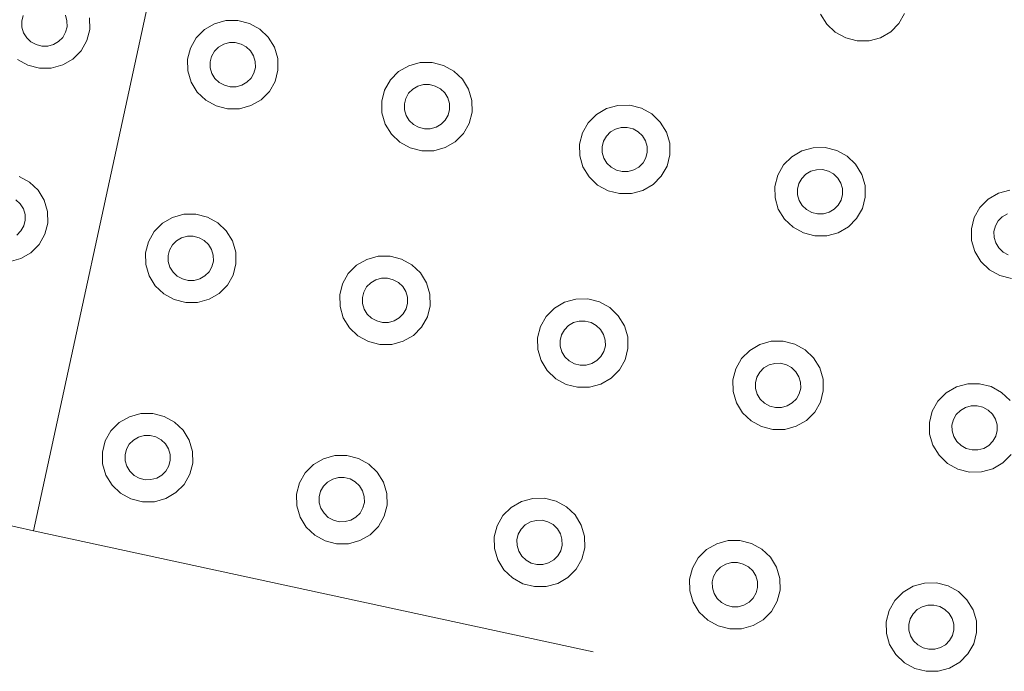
# Model space of a CAD drawing. Extents: x 5066 to 9756, y -2696 to -1109.
# Tile 149 of 248: x 9404.056 to 9404.551, y -2587.745 to -2587.417. Entities that reach past the tile are written whole.
import ezdxf

# ---------------------------------------------------------------- set-up
doc = ezdxf.new("R2010")
doc.units = 0
doc.header["$MEASUREMENT"] = 0
doc.layers.add('IFC-Elemento construtivo genérico-Contorno', color=253, linetype='CONTINUOUS', lineweight=5)

msp = doc.modelspace()

# ---------------------------------------------------------------- linework, layer by layer
at = {"layer": 'IFC-Elemento construtivo genérico-Contorno', "color": 8, "lineweight": 5}
for p, q in [((9404.06343, -2587.67392), (9404.16925, -2587.18525)), ((9404.45909, -2587.41399), (9404.46218, -2587.41902)), ((9404.49847, -2587.4187), (9404.50136, -2587.41361)), ((9404.05757, -2587.41757), (9404.05827, -2587.41474)), ((9404.05757, -2587.41757), (9404.05761, -2587.4205)), ((9404.07941, -2587.41455), (9404.08023, -2587.41737)), ((9404.08023, -2587.41737), (9404.0803, -2587.42029)), ((9404.09155, -2587.41581), (9404.09167, -2587.42165)), ((9404.14933, -2587.42179), (9404.15441, -2587.41882)), ((9404.15441, -2587.41882), (9404.16015, -2587.41725)), ((9404.16015, -2587.41725), (9404.16613, -2587.4172)), ((9404.16613, -2587.4172), (9404.17191, -2587.41866)), ((9404.17191, -2587.41866), (9404.17714, -2587.42154)), ((9404.46218, -2587.41902), (9404.46648, -2587.42312)), ((9404.49433, -2587.42287), (9404.49847, -2587.4187)), ((9404.05761, -2587.4205), (9404.05843, -2587.42331)), ((9404.05843, -2587.42331), (9404.05999, -2587.42583)), ((9404.07812, -2587.42567), (9404.07956, -2587.42312)), ((9404.07956, -2587.42312), (9404.0803, -2587.42029)), ((9404.09023, -2587.42731), (9404.09167, -2587.42165)), ((9404.14515, -2587.42596), (9404.14933, -2587.42179)), ((9404.17714, -2587.42154), (9404.18144, -2587.42563)), ((9404.46648, -2587.42312), (9404.47171, -2587.42599)), ((9404.48921, -2587.42584), (9404.49433, -2587.42287)), ((9404.05999, -2587.42583), (9404.06214, -2587.42788)), ((9404.06214, -2587.42788), (9404.06476, -2587.42931)), ((9404.06476, -2587.42931), (9404.06765, -2587.43005)), ((9404.07062, -2587.43002), (9404.07351, -2587.42924)), ((9404.07351, -2587.42924), (9404.07605, -2587.42775)), ((9404.07605, -2587.42775), (9404.07812, -2587.42567)), ((9404.08734, -2587.4324), (9404.09023, -2587.42731)), ((9404.1423, -2587.43105), (9404.14515, -2587.42596)), ((9404.15644, -2587.43061), (9404.15902, -2587.42912)), ((9404.15902, -2587.42912), (9404.16187, -2587.42834)), ((9404.16187, -2587.42834), (9404.16484, -2587.42831)), ((9404.16484, -2587.42831), (9404.16777, -2587.42904)), ((9404.16777, -2587.42904), (9404.17034, -2587.43048)), ((9404.18144, -2587.42563), (9404.18452, -2587.43067)), ((9404.47171, -2587.42599), (9404.47749, -2587.42745)), ((9404.47749, -2587.42745), (9404.48347, -2587.4274)), ((9404.48347, -2587.4274), (9404.48921, -2587.42584)), ((9404.06765, -2587.43005), (9404.07062, -2587.43002)), ((9404.0832, -2587.43657), (9404.08734, -2587.4324)), ((9404.14085, -2587.43671), (9404.1423, -2587.43105)), ((9404.15292, -2587.43524), (9404.15437, -2587.43269)), ((9404.15437, -2587.43269), (9404.15644, -2587.43061)), ((9404.17034, -2587.43048), (9404.17249, -2587.43253)), ((9404.17249, -2587.43253), (9404.17405, -2587.43505)), ((9404.18452, -2587.43067), (9404.1862, -2587.4363)), ((9404.05534, -2587.43682), (9404.06058, -2587.43969)), ((9404.07808, -2587.43954), (9404.0832, -2587.43657)), ((9404.14085, -2587.43671), (9404.14097, -2587.44255)), ((9404.15222, -2587.43806), (9404.15292, -2587.43524)), ((9404.15222, -2587.43806), (9404.15226, -2587.44099)), ((9404.17405, -2587.43505), (9404.17488, -2587.43786)), ((9404.17488, -2587.43786), (9404.17495, -2587.44078)), ((9404.1862, -2587.4363), (9404.18628, -2587.44215)), ((9404.25206, -2587.43996), (9404.25777, -2587.43839)), ((9404.25777, -2587.43839), (9404.26374, -2587.43834)), ((9404.26374, -2587.43834), (9404.26956, -2587.4398)), ((9404.06058, -2587.43969), (9404.06636, -2587.44115)), ((9404.06636, -2587.44115), (9404.07234, -2587.4411)), ((9404.07234, -2587.4411), (9404.07808, -2587.43954)), ((9404.14097, -2587.44255), (9404.14261, -2587.44818)), ((9404.15226, -2587.44099), (9404.15308, -2587.44381)), ((9404.15308, -2587.44381), (9404.15464, -2587.44632)), ((9404.17277, -2587.44616), (9404.17421, -2587.44362)), ((9404.17421, -2587.44362), (9404.17495, -2587.44078)), ((9404.18488, -2587.4478), (9404.18628, -2587.44215)), ((9404.2428, -2587.4471), (9404.24695, -2587.44293)), ((9404.24695, -2587.44293), (9404.25206, -2587.43996)), ((9404.26956, -2587.4398), (9404.27476, -2587.44267)), ((9404.27476, -2587.44267), (9404.27905, -2587.44677)), ((9404.14261, -2587.44818), (9404.1457, -2587.45322)), ((9404.15464, -2587.44632), (9404.15679, -2587.44837)), ((9404.15679, -2587.44837), (9404.15941, -2587.44981)), ((9404.16816, -2587.44973), (9404.1707, -2587.44824)), ((9404.1707, -2587.44824), (9404.17277, -2587.44616)), ((9404.18198, -2587.45289), (9404.18488, -2587.4478)), ((9404.23991, -2587.45218), (9404.2428, -2587.4471)), ((9404.27905, -2587.44677), (9404.28214, -2587.4518)), ((9404.1457, -2587.45322), (9404.14999, -2587.45731)), ((9404.15941, -2587.44981), (9404.1623, -2587.45054)), ((9404.1623, -2587.45054), (9404.16527, -2587.45051)), ((9404.16527, -2587.45051), (9404.16816, -2587.44973)), ((9404.17784, -2587.45706), (9404.18198, -2587.45289)), ((9404.23847, -2587.45784), (9404.23991, -2587.45218)), ((9404.25054, -2587.45637), (9404.25198, -2587.45383)), ((9404.25198, -2587.45383), (9404.25405, -2587.45175)), ((9404.25405, -2587.45175), (9404.25663, -2587.45026)), ((9404.25663, -2587.45026), (9404.25948, -2587.44947)), ((9404.25948, -2587.44947), (9404.26249, -2587.44945)), ((9404.26249, -2587.44945), (9404.26538, -2587.45018)), ((9404.26538, -2587.45018), (9404.268, -2587.45162)), ((9404.268, -2587.45162), (9404.27015, -2587.45366)), ((9404.27015, -2587.45366), (9404.27167, -2587.45618)), ((9404.28214, -2587.4518), (9404.28382, -2587.45744)), ((9404.14999, -2587.45731), (9404.15523, -2587.46019)), ((9404.17273, -2587.46003), (9404.17784, -2587.45706)), ((9404.23847, -2587.45784), (9404.23859, -2587.46369)), ((9404.24984, -2587.4592), (9404.25054, -2587.45637)), ((9404.27167, -2587.45618), (9404.27249, -2587.459)), ((9404.27249, -2587.459), (9404.27257, -2587.46192)), ((9404.28382, -2587.45744), (9404.28394, -2587.46328)), ((9404.15523, -2587.46019), (9404.16101, -2587.46165)), ((9404.16101, -2587.46165), (9404.16698, -2587.46159)), ((9404.16698, -2587.46159), (9404.17273, -2587.46003)), ((9404.23859, -2587.46369), (9404.24023, -2587.46932)), ((9404.24984, -2587.4592), (9404.24988, -2587.46213)), ((9404.24988, -2587.46213), (9404.2507, -2587.46494)), ((9404.27183, -2587.46475), (9404.27257, -2587.46192)), ((9404.28249, -2587.46894), (9404.28394, -2587.46328)), ((9404.34636, -2587.46446), (9404.35148, -2587.46149)), ((9404.35148, -2587.46149), (9404.35722, -2587.45992)), ((9404.35722, -2587.45992), (9404.36316, -2587.45987)), ((9404.36316, -2587.45987), (9404.36898, -2587.46133)), ((9404.36898, -2587.46133), (9404.37421, -2587.4642)), ((9404.2507, -2587.46494), (9404.25226, -2587.46746)), ((9404.25226, -2587.46746), (9404.25441, -2587.46951)), ((9404.26831, -2587.46938), (9404.27038, -2587.4673)), ((9404.27038, -2587.4673), (9404.27183, -2587.46475)), ((9404.2796, -2587.47403), (9404.28249, -2587.46894)), ((9404.33933, -2587.47371), (9404.34222, -2587.46862)), ((9404.34222, -2587.46862), (9404.34636, -2587.46446)), ((9404.37421, -2587.4642), (9404.37851, -2587.4683)), ((9404.37851, -2587.4683), (9404.38159, -2587.47333)), ((9404.24023, -2587.46932), (9404.24331, -2587.47436)), ((9404.25441, -2587.46951), (9404.25702, -2587.47094)), ((9404.25702, -2587.47094), (9404.25991, -2587.47168)), ((9404.25991, -2587.47168), (9404.26288, -2587.47165)), ((9404.26288, -2587.47165), (9404.26577, -2587.47087)), ((9404.26577, -2587.47087), (9404.26831, -2587.46938)), ((9404.33788, -2587.47937), (9404.33933, -2587.47371)), ((9404.3514, -2587.47536), (9404.35347, -2587.47327)), ((9404.35347, -2587.47327), (9404.35605, -2587.47179)), ((9404.35605, -2587.47179), (9404.3589, -2587.471)), ((9404.3589, -2587.471), (9404.36191, -2587.47098)), ((9404.36191, -2587.47098), (9404.3648, -2587.47171)), ((9404.3648, -2587.47171), (9404.36741, -2587.47315)), ((9404.36741, -2587.47315), (9404.36956, -2587.47519)), ((9404.38159, -2587.47333), (9404.38323, -2587.47897)), ((9404.24331, -2587.47436), (9404.24761, -2587.47845)), ((9404.24761, -2587.47845), (9404.25284, -2587.48133)), ((9404.27034, -2587.48117), (9404.27546, -2587.4782)), ((9404.27546, -2587.4782), (9404.2796, -2587.47403)), ((9404.34925, -2587.48073), (9404.34995, -2587.4779)), ((9404.34995, -2587.4779), (9404.3514, -2587.47536)), ((9404.36956, -2587.47519), (9404.37109, -2587.47771)), ((9404.37109, -2587.47771), (9404.37191, -2587.48053)), ((9404.25284, -2587.48133), (9404.25863, -2587.48279)), ((9404.25863, -2587.48279), (9404.2646, -2587.48273)), ((9404.2646, -2587.48273), (9404.27034, -2587.48117)), ((9404.33788, -2587.47937), (9404.338, -2587.48522)), ((9404.34925, -2587.48073), (9404.34929, -2587.48365)), ((9404.34929, -2587.48365), (9404.35015, -2587.48647)), ((9404.37128, -2587.48628), (9404.37198, -2587.48345)), ((9404.37191, -2587.48053), (9404.37198, -2587.48345)), ((9404.38323, -2587.47897), (9404.38335, -2587.48481)), ((9404.44456, -2587.48571), (9404.44968, -2587.48275)), ((9404.44968, -2587.48275), (9404.45542, -2587.48118)), ((9404.45542, -2587.48118), (9404.46136, -2587.48113)), ((9404.46136, -2587.48113), (9404.46718, -2587.48259)), ((9404.46718, -2587.48259), (9404.47241, -2587.48547)), ((9404.338, -2587.48522), (9404.33964, -2587.49085)), ((9404.35015, -2587.48647), (9404.35167, -2587.48899)), ((9404.36984, -2587.48883), (9404.37128, -2587.48628)), ((9404.38191, -2587.49047), (9404.38335, -2587.48481)), ((9404.44042, -2587.48989), (9404.44456, -2587.48571)), ((9404.47241, -2587.48547), (9404.47671, -2587.48956)), ((9404.33964, -2587.49085), (9404.34273, -2587.49589)), ((9404.35167, -2587.48899), (9404.35382, -2587.49104)), ((9404.35382, -2587.49104), (9404.35644, -2587.49247)), ((9404.35644, -2587.49247), (9404.35933, -2587.49321)), ((9404.35933, -2587.49321), (9404.36234, -2587.49318)), ((9404.36234, -2587.49318), (9404.36519, -2587.49239)), ((9404.36519, -2587.49239), (9404.36777, -2587.49091)), ((9404.36777, -2587.49091), (9404.36984, -2587.48883)), ((9404.37902, -2587.49556), (9404.38191, -2587.49047)), ((9404.43753, -2587.49498), (9404.44042, -2587.48989)), ((9404.45167, -2587.49453), (9404.45425, -2587.49305)), ((9404.45425, -2587.49305), (9404.4571, -2587.49227)), ((9404.4571, -2587.49227), (9404.46011, -2587.49224)), ((9404.46011, -2587.49224), (9404.463, -2587.49297)), ((9404.463, -2587.49297), (9404.46562, -2587.49441)), ((9404.47671, -2587.48956), (9404.4798, -2587.4946)), ((9404.05616, -2587.49562), (9404.0614, -2587.49849)), ((9404.0614, -2587.49849), (9404.0657, -2587.50259)), ((9404.34273, -2587.49589), (9404.34702, -2587.49998)), ((9404.37488, -2587.49973), (9404.37902, -2587.49556)), ((9404.43609, -2587.50064), (9404.43753, -2587.49498)), ((9404.44816, -2587.49916), (9404.4496, -2587.49662)), ((9404.4496, -2587.49662), (9404.45167, -2587.49453)), ((9404.46562, -2587.49441), (9404.46777, -2587.49646)), ((9404.46777, -2587.49646), (9404.46929, -2587.49898)), ((9404.4798, -2587.4946), (9404.48144, -2587.50023)), ((9404.0657, -2587.50259), (9404.06878, -2587.50762)), ((9404.34702, -2587.49998), (9404.35226, -2587.50285)), ((9404.35226, -2587.50285), (9404.35804, -2587.50431)), ((9404.36402, -2587.50426), (9404.36976, -2587.5027)), ((9404.36976, -2587.5027), (9404.37488, -2587.49973)), ((9404.43609, -2587.50064), (9404.4362, -2587.50648)), ((9404.44745, -2587.50199), (9404.44816, -2587.49916)), ((9404.44745, -2587.50199), (9404.44749, -2587.50491)), ((9404.46929, -2587.49898), (9404.47011, -2587.50179)), ((9404.47011, -2587.50179), (9404.47019, -2587.50471)), ((9404.48144, -2587.50023), (9404.48155, -2587.50607)), ((9404.54847, -2587.50414), (9404.55421, -2587.50258)), ((9404.0546, -2587.50744), (9404.05675, -2587.50948)), ((9404.06878, -2587.50762), (9404.07042, -2587.51325)), ((9404.35804, -2587.50431), (9404.36402, -2587.50426)), ((9404.4362, -2587.50648), (9404.43784, -2587.51211)), ((9404.44749, -2587.50491), (9404.44835, -2587.50773)), ((9404.44835, -2587.50773), (9404.44988, -2587.51025)), ((9404.468, -2587.51008), (9404.46945, -2587.50755)), ((9404.46945, -2587.50755), (9404.47019, -2587.50471)), ((9404.48011, -2587.51173), (9404.48155, -2587.50607)), ((9404.53921, -2587.51128), (9404.54335, -2587.50711)), ((9404.54335, -2587.50711), (9404.54847, -2587.50414)), ((9404.05675, -2587.50948), (9404.05831, -2587.512)), ((9404.05831, -2587.512), (9404.05913, -2587.51482)), ((9404.07042, -2587.51325), (9404.07054, -2587.5191)), ((9404.43784, -2587.51211), (9404.44093, -2587.51715)), ((9404.44988, -2587.51025), (9404.45202, -2587.5123)), ((9404.45202, -2587.5123), (9404.45464, -2587.51374)), ((9404.46339, -2587.51366), (9404.46593, -2587.51217)), ((9404.46593, -2587.51217), (9404.468, -2587.51008)), ((9404.47722, -2587.51682), (9404.48011, -2587.51173)), ((9404.53632, -2587.51636), (9404.53921, -2587.51128)), ((9404.05847, -2587.52057), (9404.05917, -2587.51774)), ((9404.05913, -2587.51482), (9404.05917, -2587.51774)), ((9404.1282, -2587.51924), (9404.13331, -2587.51627)), ((9404.13331, -2587.51627), (9404.13905, -2587.5147)), ((9404.13905, -2587.5147), (9404.14503, -2587.51465)), ((9404.14503, -2587.51465), (9404.15081, -2587.51611)), ((9404.15081, -2587.51611), (9404.15605, -2587.51899)), ((9404.44093, -2587.51715), (9404.44523, -2587.52124)), ((9404.45464, -2587.51374), (9404.45753, -2587.51446)), ((9404.45753, -2587.51446), (9404.46054, -2587.51444)), ((9404.46054, -2587.51444), (9404.46339, -2587.51366)), ((9404.47308, -2587.52099), (9404.47722, -2587.51682)), ((9404.53488, -2587.52202), (9404.53632, -2587.51636)), ((9404.54695, -2587.52055), (9404.54839, -2587.51801)), ((9404.54839, -2587.51801), (9404.55046, -2587.51592)), ((9404.55046, -2587.51592), (9404.55304, -2587.51444)), ((9404.05495, -2587.5252), (9404.05702, -2587.52311)), ((9404.05702, -2587.52311), (9404.05847, -2587.52057)), ((9404.06913, -2587.52476), (9404.07054, -2587.5191)), ((9404.12405, -2587.52341), (9404.1282, -2587.51924)), ((9404.15605, -2587.51899), (9404.16034, -2587.52308)), ((9404.16034, -2587.52308), (9404.16343, -2587.52812)), ((9404.44523, -2587.52124), (9404.45046, -2587.52412)), ((9404.46796, -2587.52396), (9404.47308, -2587.52099)), ((9404.53488, -2587.52202), (9404.53499, -2587.52787)), ((9404.54624, -2587.52339), (9404.54695, -2587.52055)), ((9404.54624, -2587.52339), (9404.54628, -2587.52631)), ((9404.06624, -2587.52985), (9404.06913, -2587.52476)), ((9404.12116, -2587.5285), (9404.12405, -2587.52341)), ((9404.13327, -2587.53014), (9404.13534, -2587.52806)), ((9404.13534, -2587.52806), (9404.13788, -2587.52657)), ((9404.13788, -2587.52657), (9404.14077, -2587.52579)), ((9404.14077, -2587.52579), (9404.14374, -2587.52576)), ((9404.14374, -2587.52576), (9404.14663, -2587.52649)), ((9404.14663, -2587.52649), (9404.14925, -2587.52793)), ((9404.14925, -2587.52793), (9404.1514, -2587.52998)), ((9404.16343, -2587.52812), (9404.16507, -2587.53375)), ((9404.45046, -2587.52412), (9404.45624, -2587.52558)), ((9404.45624, -2587.52558), (9404.46222, -2587.52552)), ((9404.46222, -2587.52552), (9404.46796, -2587.52396)), ((9404.53499, -2587.52787), (9404.53663, -2587.5335)), ((9404.54628, -2587.52631), (9404.54714, -2587.52912)), ((9404.0621, -2587.53402), (9404.06624, -2587.52985)), ((9404.11976, -2587.53416), (9404.12116, -2587.5285)), ((9404.13113, -2587.53551), (9404.13183, -2587.53269)), ((9404.13183, -2587.53269), (9404.13327, -2587.53014)), ((9404.1514, -2587.52998), (9404.15296, -2587.5325)), ((9404.15296, -2587.5325), (9404.15378, -2587.53531)), ((9404.54714, -2587.52912), (9404.54866, -2587.53164)), ((9404.54866, -2587.53164), (9404.55081, -2587.53369)), ((9404.05124, -2587.53855), (9404.05698, -2587.53699)), ((9404.05698, -2587.53699), (9404.0621, -2587.53402)), ((9404.11976, -2587.53416), (9404.11988, -2587.54)), ((9404.13113, -2587.53551), (9404.13116, -2587.53844)), ((9404.15312, -2587.54107), (9404.15382, -2587.53823)), ((9404.15378, -2587.53531), (9404.15382, -2587.53823)), ((9404.16507, -2587.53375), (9404.16519, -2587.5396)), ((9404.22581, -2587.54038), (9404.23093, -2587.53741)), ((9404.23093, -2587.53741), (9404.23667, -2587.53584)), ((9404.23667, -2587.53584), (9404.24265, -2587.53579)), ((9404.24265, -2587.53579), (9404.24843, -2587.53725)), ((9404.24843, -2587.53725), (9404.25366, -2587.54012)), ((9404.53663, -2587.5335), (9404.53972, -2587.53854)), ((9404.55081, -2587.53369), (9404.55343, -2587.53512)), ((9404.11988, -2587.54), (9404.12152, -2587.54563)), ((9404.13116, -2587.53844), (9404.13198, -2587.54125)), ((9404.13198, -2587.54125), (9404.13355, -2587.54377)), ((9404.15167, -2587.54361), (9404.15312, -2587.54107)), ((9404.16374, -2587.54526), (9404.16519, -2587.5396)), ((9404.22167, -2587.54455), (9404.22581, -2587.54038)), ((9404.25366, -2587.54012), (9404.25796, -2587.54422)), ((9404.53972, -2587.53854), (9404.54402, -2587.54263)), ((9404.54402, -2587.54263), (9404.54925, -2587.54551)), ((9404.12152, -2587.54563), (9404.1246, -2587.55067)), ((9404.13355, -2587.54377), (9404.1357, -2587.54582)), ((9404.1357, -2587.54582), (9404.13831, -2587.54726)), ((9404.13831, -2587.54726), (9404.1412, -2587.54799)), ((9404.1412, -2587.54799), (9404.14417, -2587.54796)), ((9404.14417, -2587.54796), (9404.14706, -2587.54718)), ((9404.14706, -2587.54718), (9404.1496, -2587.5457)), ((9404.1496, -2587.5457), (9404.15167, -2587.54361)), ((9404.16089, -2587.55034), (9404.16374, -2587.54526)), ((9404.21882, -2587.54964), (9404.22167, -2587.54455)), ((9404.23296, -2587.5492), (9404.2355, -2587.54771)), ((9404.2355, -2587.54771), (9404.23839, -2587.54693)), ((9404.23839, -2587.54693), (9404.24136, -2587.5469)), ((9404.24136, -2587.5469), (9404.24425, -2587.54763)), ((9404.24425, -2587.54763), (9404.24687, -2587.54907)), ((9404.25796, -2587.54422), (9404.26105, -2587.54925)), ((9404.54925, -2587.54551), (9404.55503, -2587.54697)), ((9404.1246, -2587.55067), (9404.1289, -2587.55476)), ((9404.15675, -2587.55451), (9404.16089, -2587.55034)), ((9404.21738, -2587.55529), (9404.21882, -2587.54964)), ((9404.22945, -2587.55383), (9404.23089, -2587.55128)), ((9404.23089, -2587.55128), (9404.23296, -2587.5492)), ((9404.24687, -2587.54907), (9404.24902, -2587.55112)), ((9404.24902, -2587.55112), (9404.25058, -2587.55363)), ((9404.26105, -2587.54925), (9404.26273, -2587.55489)), ((9404.1289, -2587.55476), (9404.13413, -2587.55764)), ((9404.13413, -2587.55764), (9404.13991, -2587.5591)), ((9404.14589, -2587.55904), (9404.15163, -2587.55748)), ((9404.15163, -2587.55748), (9404.15675, -2587.55451)), ((9404.21738, -2587.55529), (9404.21749, -2587.56114)), ((9404.22874, -2587.55665), (9404.22945, -2587.55383)), ((9404.22874, -2587.55665), (9404.22878, -2587.55958)), ((9404.25058, -2587.55363), (9404.2514, -2587.55645)), ((9404.2514, -2587.55645), (9404.25148, -2587.55937)), ((9404.26273, -2587.55489), (9404.2628, -2587.56073)), ((9404.33038, -2587.55894), (9404.33609, -2587.55737)), ((9404.33609, -2587.55737), (9404.34206, -2587.55732)), ((9404.34206, -2587.55732), (9404.34788, -2587.55878)), ((9404.13991, -2587.5591), (9404.14589, -2587.55904)), ((9404.21749, -2587.56114), (9404.21913, -2587.56677)), ((9404.22878, -2587.55958), (9404.2296, -2587.56239)), ((9404.2296, -2587.56239), (9404.23116, -2587.56491)), ((9404.24929, -2587.56475), (9404.25073, -2587.5622)), ((9404.25073, -2587.5622), (9404.25148, -2587.55937)), ((9404.2614, -2587.56639), (9404.2628, -2587.56073)), ((9404.32113, -2587.56608), (9404.32527, -2587.56191)), ((9404.32527, -2587.56191), (9404.33038, -2587.55894)), ((9404.34788, -2587.55878), (9404.35308, -2587.56165)), ((9404.35308, -2587.56165), (9404.35738, -2587.56575)), ((9404.21913, -2587.56677), (9404.22222, -2587.57181)), ((9404.23116, -2587.56491), (9404.23331, -2587.56696)), ((9404.23331, -2587.56696), (9404.23593, -2587.5684)), ((9404.24468, -2587.56832), (9404.24722, -2587.56683)), ((9404.24722, -2587.56683), (9404.24929, -2587.56475)), ((9404.25851, -2587.57148), (9404.2614, -2587.56639)), ((9404.31823, -2587.57116), (9404.32113, -2587.56608)), ((9404.35738, -2587.56575), (9404.36046, -2587.57078)), ((9403.57476, -2587.56811), (9404.06343, -2587.67392)), ((9404.22222, -2587.57181), (9404.22652, -2587.5759)), ((9404.23593, -2587.5684), (9404.23882, -2587.56913)), ((9404.23882, -2587.56913), (9404.24179, -2587.5691)), ((9404.24179, -2587.5691), (9404.24468, -2587.56832)), ((9404.25437, -2587.57565), (9404.25851, -2587.57148)), ((9404.31679, -2587.57682), (9404.31823, -2587.57116)), ((9404.32886, -2587.57535), (9404.3303, -2587.57281)), ((9404.3303, -2587.57281), (9404.33238, -2587.57072)), ((9404.33238, -2587.57072), (9404.33495, -2587.56924)), ((9404.33495, -2587.56924), (9404.3378, -2587.56845)), ((9404.3378, -2587.56845), (9404.34081, -2587.56843)), ((9404.34081, -2587.56843), (9404.3437, -2587.56916)), ((9404.3437, -2587.56916), (9404.34632, -2587.5706)), ((9404.34632, -2587.5706), (9404.34847, -2587.57264)), ((9404.34847, -2587.57264), (9404.34999, -2587.57516)), ((9404.36046, -2587.57078), (9404.36214, -2587.57641)), ((9404.22652, -2587.5759), (9404.23175, -2587.57878)), ((9404.24925, -2587.57862), (9404.25437, -2587.57565)), ((9404.31679, -2587.57682), (9404.31691, -2587.58267)), ((9404.32816, -2587.57818), (9404.32886, -2587.57535)), ((9404.34999, -2587.57516), (9404.35081, -2587.57798)), ((9404.36214, -2587.57641), (9404.36226, -2587.58226)), ((9404.23175, -2587.57878), (9404.23753, -2587.58024)), ((9404.23753, -2587.58024), (9404.24351, -2587.58018)), ((9404.24351, -2587.58018), (9404.24925, -2587.57862)), ((9404.31691, -2587.58267), (9404.31855, -2587.5883)), ((9404.32816, -2587.57818), (9404.3282, -2587.58111)), ((9404.3282, -2587.58111), (9404.32902, -2587.58392)), ((9404.35015, -2587.58373), (9404.35089, -2587.5809)), ((9404.35081, -2587.57798), (9404.35089, -2587.5809)), ((9404.36081, -2587.58792), (9404.36226, -2587.58226)), ((9404.42347, -2587.58317), (9404.42859, -2587.5802)), ((9404.42859, -2587.5802), (9404.43429, -2587.57863)), ((9404.43429, -2587.57863), (9404.44027, -2587.57858)), ((9404.44027, -2587.57858), (9404.44609, -2587.58004)), ((9404.44609, -2587.58004), (9404.45128, -2587.58292)), ((9404.32902, -2587.58392), (9404.33058, -2587.58644)), ((9404.33058, -2587.58644), (9404.33273, -2587.58848)), ((9404.34663, -2587.58836), (9404.3487, -2587.58628)), ((9404.3487, -2587.58628), (9404.35015, -2587.58373)), ((9404.41644, -2587.59243), (9404.41933, -2587.58734)), ((9404.41933, -2587.58734), (9404.42347, -2587.58317)), ((9404.45128, -2587.58292), (9404.45558, -2587.58701)), ((9404.45558, -2587.58701), (9404.45866, -2587.59205)), ((9404.31855, -2587.5883), (9404.32163, -2587.59333)), ((9404.33273, -2587.58848), (9404.33534, -2587.58992)), ((9404.33534, -2587.58992), (9404.33823, -2587.59066)), ((9404.33823, -2587.59066), (9404.3412, -2587.59063)), ((9404.3412, -2587.59063), (9404.34409, -2587.58985)), ((9404.34409, -2587.58985), (9404.34663, -2587.58836)), ((9404.35792, -2587.59301), (9404.36081, -2587.58792)), ((9404.41499, -2587.59809), (9404.41644, -2587.59243)), ((9404.42851, -2587.59407), (9404.43058, -2587.59198)), ((9404.43058, -2587.59198), (9404.43316, -2587.5905)), ((9404.43316, -2587.5905), (9404.43601, -2587.58972)), ((9404.43601, -2587.58972), (9404.43898, -2587.58969)), ((9404.43898, -2587.58969), (9404.44191, -2587.59042)), ((9404.44191, -2587.59042), (9404.44452, -2587.59186)), ((9404.44452, -2587.59186), (9404.44667, -2587.59391)), ((9404.45866, -2587.59205), (9404.46034, -2587.59768)), ((9404.32163, -2587.59333), (9404.32593, -2587.59743)), ((9404.32593, -2587.59743), (9404.33116, -2587.6003)), ((9404.34866, -2587.60015), (9404.35378, -2587.59718)), ((9404.35378, -2587.59718), (9404.35792, -2587.59301)), ((9404.42636, -2587.59945), (9404.42706, -2587.59661)), ((9404.42706, -2587.59661), (9404.42851, -2587.59407)), ((9404.44667, -2587.59391), (9404.4482, -2587.59643)), ((9404.4482, -2587.59643), (9404.44902, -2587.59924)), ((9404.33116, -2587.6003), (9404.33695, -2587.60176)), ((9404.33695, -2587.60176), (9404.34292, -2587.60171)), ((9404.34292, -2587.60171), (9404.34866, -2587.60015)), ((9404.41499, -2587.59809), (9404.41511, -2587.60393)), ((9404.42636, -2587.59945), (9404.4264, -2587.60237)), ((9404.4264, -2587.60237), (9404.42722, -2587.60518)), ((9404.44835, -2587.60499), (9404.44909, -2587.60217)), ((9404.44902, -2587.59924), (9404.44909, -2587.60217)), ((9404.46034, -2587.59768), (9404.46046, -2587.60352)), ((9404.52226, -2587.60456), (9404.52734, -2587.60159)), ((9404.52734, -2587.60159), (9404.53308, -2587.60003)), ((9404.53308, -2587.60003), (9404.53905, -2587.59997)), ((9404.53905, -2587.59997), (9404.54484, -2587.60143)), ((9404.54484, -2587.60143), (9404.55007, -2587.60431)), ((9404.41511, -2587.60393), (9404.41675, -2587.60956)), ((9404.42722, -2587.60518), (9404.42878, -2587.6077)), ((9404.44484, -2587.60962), (9404.44691, -2587.60754)), ((9404.44691, -2587.60754), (9404.44835, -2587.60499)), ((9404.45902, -2587.60918), (9404.46046, -2587.60352)), ((9404.51812, -2587.60873), (9404.52226, -2587.60456)), ((9404.55007, -2587.60431), (9404.55437, -2587.6084)), ((9404.41675, -2587.60956), (9404.41984, -2587.6146)), ((9404.42878, -2587.6077), (9404.43093, -2587.60975)), ((9404.43093, -2587.60975), (9404.43355, -2587.61119)), ((9404.43355, -2587.61119), (9404.43644, -2587.61192)), ((9404.43644, -2587.61192), (9404.43941, -2587.61189)), ((9404.43941, -2587.61189), (9404.4423, -2587.61111)), ((9404.4423, -2587.61111), (9404.44484, -2587.60962)), ((9404.45613, -2587.61427), (9404.45902, -2587.60918)), ((9404.51523, -2587.61382), (9404.51812, -2587.60873)), ((9404.52937, -2587.61338), (9404.53195, -2587.61189)), ((9404.53195, -2587.61189), (9404.5348, -2587.61111)), ((9404.5348, -2587.61111), (9404.53777, -2587.61108)), ((9404.53777, -2587.61108), (9404.5407, -2587.61181)), ((9404.5407, -2587.61181), (9404.54327, -2587.61325)), ((9404.10648, -2587.61952), (9404.11159, -2587.61655)), ((9404.11159, -2587.61655), (9404.11734, -2587.61499)), ((9404.11734, -2587.61499), (9404.12331, -2587.61493)), ((9404.12331, -2587.61493), (9404.12909, -2587.61639)), ((9404.12909, -2587.61639), (9404.13433, -2587.61927)), ((9404.41984, -2587.6146), (9404.42413, -2587.61869)), ((9404.45198, -2587.61844), (9404.45613, -2587.61427)), ((9404.51378, -2587.61947), (9404.51523, -2587.61382)), ((9404.52585, -2587.618), (9404.5273, -2587.61546)), ((9404.5273, -2587.61546), (9404.52937, -2587.61338)), ((9404.54327, -2587.61325), (9404.54546, -2587.6153)), ((9404.54546, -2587.6153), (9404.54698, -2587.61781)), ((9404.10234, -2587.62369), (9404.10648, -2587.61952)), ((9404.13433, -2587.61927), (9404.13863, -2587.62336)), ((9404.42413, -2587.61869), (9404.42937, -2587.62157)), ((9404.42937, -2587.62157), (9404.43515, -2587.62303)), ((9404.44113, -2587.62298), (9404.44687, -2587.62141)), ((9404.44687, -2587.62141), (9404.45198, -2587.61844)), ((9404.51378, -2587.61947), (9404.5139, -2587.62532)), ((9404.52515, -2587.62084), (9404.52585, -2587.618)), ((9404.52515, -2587.62084), (9404.52519, -2587.62376)), ((9404.54698, -2587.61781), (9404.5478, -2587.62063)), ((9404.5478, -2587.62063), (9404.54788, -2587.62355)), ((9404.09948, -2587.62878), (9404.10234, -2587.62369)), ((9404.11363, -2587.62834), (9404.11616, -2587.62685)), ((9404.11616, -2587.62685), (9404.11905, -2587.62607)), ((9404.11905, -2587.62607), (9404.12202, -2587.62604)), ((9404.12202, -2587.62604), (9404.12491, -2587.62677)), ((9404.12491, -2587.62677), (9404.12753, -2587.62821)), ((9404.13863, -2587.62336), (9404.14171, -2587.6284)), ((9404.43515, -2587.62303), (9404.44113, -2587.62298)), ((9404.5139, -2587.62532), (9404.51554, -2587.63095)), ((9404.52519, -2587.62376), (9404.52601, -2587.62657)), ((9404.52601, -2587.62657), (9404.52757, -2587.62909)), ((9404.5457, -2587.62893), (9404.54714, -2587.62638)), ((9404.54714, -2587.62638), (9404.54788, -2587.62355)), ((9404.09804, -2587.63444), (9404.09948, -2587.62878)), ((9404.11011, -2587.63297), (9404.11155, -2587.63042)), ((9404.11155, -2587.63042), (9404.11363, -2587.62834)), ((9404.12753, -2587.62821), (9404.12968, -2587.63026)), ((9404.12968, -2587.63026), (9404.13124, -2587.63278)), ((9404.14171, -2587.6284), (9404.14339, -2587.63403)), ((9404.51554, -2587.63095), (9404.51863, -2587.63599)), ((9404.52757, -2587.62909), (9404.52972, -2587.63114)), ((9404.52972, -2587.63114), (9404.53234, -2587.63258)), ((9404.54109, -2587.6325), (9404.54363, -2587.63101)), ((9404.54363, -2587.63101), (9404.5457, -2587.62893)), ((9404.09804, -2587.63444), (9404.09816, -2587.64028)), ((9404.10941, -2587.6358), (9404.11011, -2587.63297)), ((9404.10941, -2587.6358), (9404.10945, -2587.63872)), ((9404.13124, -2587.63278), (9404.13206, -2587.63559)), ((9404.13206, -2587.63559), (9404.1321, -2587.63852)), ((9404.14339, -2587.63403), (9404.14347, -2587.63987)), ((9404.20921, -2587.63769), (9404.21495, -2587.63612)), ((9404.21495, -2587.63612), (9404.22093, -2587.63607)), ((9404.22093, -2587.63607), (9404.22675, -2587.63753)), ((9404.51863, -2587.63599), (9404.52292, -2587.64008)), ((9404.53234, -2587.63258), (9404.53523, -2587.63331)), ((9404.53523, -2587.63331), (9404.5382, -2587.63328)), ((9404.5382, -2587.63328), (9404.54109, -2587.6325)), ((9404.55077, -2587.63983), (9404.55491, -2587.63566)), ((9404.09816, -2587.64028), (9404.0998, -2587.64592)), ((9404.10945, -2587.63872), (9404.11027, -2587.64154)), ((9404.11027, -2587.64154), (9404.11183, -2587.64405)), ((9404.12995, -2587.64389), (9404.1314, -2587.64134)), ((9404.1314, -2587.64134), (9404.1321, -2587.63852)), ((9404.14206, -2587.64553), (9404.14347, -2587.63987)), ((9404.19999, -2587.64483), (9404.20413, -2587.64066)), ((9404.20413, -2587.64066), (9404.20921, -2587.63769)), ((9404.22675, -2587.63753), (9404.23195, -2587.64041)), ((9404.23195, -2587.64041), (9404.23624, -2587.6445)), ((9404.52292, -2587.64008), (9404.52816, -2587.64296)), ((9404.54566, -2587.6428), (9404.55077, -2587.63983)), ((9404.0998, -2587.64592), (9404.10288, -2587.65095)), ((9404.11183, -2587.64405), (9404.11398, -2587.6461)), ((9404.11398, -2587.6461), (9404.11659, -2587.64754)), ((9404.12534, -2587.64746), (9404.12788, -2587.64597)), ((9404.12788, -2587.64597), (9404.12995, -2587.64389)), ((9404.13917, -2587.65062), (9404.14206, -2587.64553)), ((9404.1971, -2587.64992), (9404.19999, -2587.64483)), ((9404.23624, -2587.6445), (9404.23933, -2587.64954)), ((9404.52816, -2587.64296), (9404.53394, -2587.64442)), ((9404.53394, -2587.64442), (9404.53991, -2587.64437)), ((9404.53991, -2587.64437), (9404.54566, -2587.6428)), ((9404.10288, -2587.65095), (9404.10718, -2587.65505)), ((9404.11659, -2587.64754), (9404.11948, -2587.64827)), ((9404.11948, -2587.64827), (9404.12245, -2587.64824)), ((9404.12245, -2587.64824), (9404.12534, -2587.64746)), ((9404.13503, -2587.65479), (9404.13917, -2587.65062)), ((9404.19566, -2587.65558), (9404.1971, -2587.64992)), ((9404.20773, -2587.6541), (9404.20917, -2587.65156)), ((9404.20917, -2587.65156), (9404.21124, -2587.64947)), ((9404.21124, -2587.64947), (9404.21382, -2587.64799)), ((9404.21382, -2587.64799), (9404.21667, -2587.64721)), ((9404.21667, -2587.64721), (9404.21964, -2587.64718)), ((9404.21964, -2587.64718), (9404.22257, -2587.64791)), ((9404.22257, -2587.64791), (9404.22519, -2587.64935)), ((9404.22519, -2587.64935), (9404.22734, -2587.6514)), ((9404.22734, -2587.6514), (9404.22886, -2587.65392)), ((9404.23933, -2587.64954), (9404.24101, -2587.65517)), ((9404.10718, -2587.65505), (9404.11241, -2587.65792)), ((9404.12991, -2587.65776), (9404.13503, -2587.65479)), ((9404.19566, -2587.65558), (9404.19577, -2587.66142)), ((9404.20702, -2587.65694), (9404.20773, -2587.6541)), ((9404.20702, -2587.65694), (9404.20706, -2587.65986)), ((9404.22886, -2587.65392), (9404.22968, -2587.65673)), ((9404.22968, -2587.65673), (9404.22976, -2587.65966)), ((9404.24101, -2587.65517), (9404.24113, -2587.66101)), ((9404.11241, -2587.65792), (9404.1182, -2587.65938)), ((9404.1182, -2587.65938), (9404.12417, -2587.65933)), ((9404.12417, -2587.65933), (9404.12991, -2587.65776)), ((9404.19577, -2587.66142), (9404.19741, -2587.66705)), ((9404.20706, -2587.65986), (9404.20788, -2587.66267)), ((9404.22902, -2587.66248), (9404.22976, -2587.65966)), ((9404.23968, -2587.66667), (9404.24113, -2587.66101)), ((9404.30355, -2587.66218), (9404.30866, -2587.65922)), ((9404.30866, -2587.65922), (9404.31441, -2587.65765)), ((9404.31441, -2587.65765), (9404.32034, -2587.6576)), ((9404.32034, -2587.6576), (9404.32616, -2587.65906)), ((9404.32616, -2587.65906), (9404.3314, -2587.66194)), ((9404.3314, -2587.66194), (9404.3357, -2587.66603)), ((9404.20788, -2587.66267), (9404.20945, -2587.66519)), ((9404.20945, -2587.66519), (9404.21159, -2587.66724)), ((9404.2255, -2587.66711), (9404.22757, -2587.66503)), ((9404.22757, -2587.66503), (9404.22902, -2587.66248)), ((9404.23679, -2587.67176), (9404.23968, -2587.66667)), ((9404.29652, -2587.67144), (9404.29941, -2587.66635)), ((9404.29941, -2587.66635), (9404.30355, -2587.66218)), ((9404.3357, -2587.66603), (9404.33878, -2587.67107)), ((9404.19741, -2587.66705), (9404.2005, -2587.67209)), ((9404.21159, -2587.66724), (9404.21421, -2587.66868)), ((9404.21421, -2587.66868), (9404.2171, -2587.66941)), ((9404.2171, -2587.66941), (9404.22007, -2587.66938)), ((9404.22007, -2587.66938), (9404.22296, -2587.6686)), ((9404.22296, -2587.6686), (9404.2255, -2587.66711)), ((9404.23265, -2587.67593), (9404.23679, -2587.67176)), ((9404.29507, -2587.6771), (9404.29652, -2587.67144)), ((9404.30859, -2587.67309), (9404.31066, -2587.671)), ((9404.31066, -2587.671), (9404.31323, -2587.66952)), ((9404.31323, -2587.66952), (9404.31609, -2587.66874)), ((9404.31609, -2587.66874), (9404.31909, -2587.66871)), ((9404.31909, -2587.66871), (9404.32198, -2587.66944)), ((9404.32198, -2587.66944), (9404.3246, -2587.67088)), ((9404.3246, -2587.67088), (9404.32675, -2587.67293)), ((9404.33878, -2587.67107), (9404.34042, -2587.6767)), ((9404.06343, -2587.67392), (9404.3448, -2587.73485)), ((9404.2005, -2587.67209), (9404.2048, -2587.67618)), ((9404.2048, -2587.67618), (9404.21003, -2587.67906)), ((9404.22753, -2587.6789), (9404.23265, -2587.67593)), ((9404.30644, -2587.67846), (9404.30714, -2587.67563)), ((9404.30714, -2587.67563), (9404.30859, -2587.67309)), ((9404.32675, -2587.67293), (9404.32827, -2587.67544)), ((9404.32827, -2587.67544), (9404.32909, -2587.67826)), ((9404.34042, -2587.6767), (9404.34054, -2587.68254)), ((9404.21003, -2587.67906), (9404.21581, -2587.68052)), ((9404.21581, -2587.68052), (9404.22179, -2587.68047)), ((9404.22179, -2587.68047), (9404.22753, -2587.6789)), ((9404.29507, -2587.6771), (9404.29519, -2587.68295)), ((9404.30644, -2587.67846), (9404.30648, -2587.68138)), ((9404.30648, -2587.68138), (9404.30734, -2587.6842)), ((9404.32843, -2587.68401), (9404.32917, -2587.68118)), ((9404.32909, -2587.67826), (9404.32917, -2587.68118)), ((9404.40175, -2587.68345), (9404.40687, -2587.68048)), ((9404.40687, -2587.68048), (9404.41261, -2587.67891)), ((9404.41261, -2587.67891), (9404.41855, -2587.67886)), ((9404.41855, -2587.67886), (9404.42437, -2587.68032)), ((9404.42437, -2587.68032), (9404.42956, -2587.6832)), ((9404.29519, -2587.68295), (9404.29683, -2587.68858)), ((9404.30734, -2587.6842), (9404.30886, -2587.68672)), ((9404.30886, -2587.68672), (9404.31101, -2587.68877)), ((9404.32491, -2587.68864), (9404.32698, -2587.68655)), ((9404.32698, -2587.68655), (9404.32843, -2587.68401)), ((9404.33909, -2587.6882), (9404.34054, -2587.68254)), ((9404.39761, -2587.68762), (9404.40175, -2587.68345)), ((9404.42956, -2587.6832), (9404.4339, -2587.68729)), ((9404.29683, -2587.68858), (9404.29991, -2587.69362)), ((9404.31101, -2587.68877), (9404.31363, -2587.6902)), ((9404.31363, -2587.6902), (9404.31652, -2587.69093)), ((9404.31652, -2587.69093), (9404.31952, -2587.69091)), ((9404.31952, -2587.69091), (9404.32238, -2587.69012)), ((9404.32238, -2587.69012), (9404.32491, -2587.68864)), ((9404.3362, -2587.69329), (9404.33909, -2587.6882)), ((9404.39472, -2587.69271), (9404.39761, -2587.68762)), ((9404.40886, -2587.69227), (9404.41144, -2587.69078)), ((9404.41144, -2587.69078), (9404.41429, -2587.69)), ((9404.41429, -2587.69), (9404.4173, -2587.68997)), ((9404.4173, -2587.68997), (9404.42019, -2587.69071)), ((9404.42019, -2587.69071), (9404.4228, -2587.69214)), ((9404.4339, -2587.68729), (9404.43695, -2587.69233)), ((9404.29991, -2587.69362), (9404.30421, -2587.69771)), ((9404.33206, -2587.69746), (9404.3362, -2587.69329)), ((9404.39327, -2587.69837), (9404.39472, -2587.69271)), ((9404.40534, -2587.6969), (9404.40679, -2587.69435)), ((9404.40679, -2587.69435), (9404.40886, -2587.69227)), ((9404.4228, -2587.69214), (9404.42495, -2587.69419)), ((9404.42495, -2587.69419), (9404.42648, -2587.69671)), ((9404.43695, -2587.69233), (9404.43863, -2587.69796)), ((9404.30421, -2587.69771), (9404.30945, -2587.70059)), ((9404.30945, -2587.70059), (9404.31523, -2587.70205)), ((9404.3212, -2587.70199), (9404.32695, -2587.70043)), ((9404.32695, -2587.70043), (9404.33206, -2587.69746)), ((9404.39327, -2587.69837), (9404.39339, -2587.70421)), ((9404.40464, -2587.69973), (9404.40534, -2587.6969)), ((9404.40464, -2587.69973), (9404.40468, -2587.70265)), ((9404.42648, -2587.69671), (9404.4273, -2587.69952)), ((9404.4273, -2587.69952), (9404.42738, -2587.70244)), ((9404.43863, -2587.69796), (9404.43874, -2587.70381)), ((9404.50566, -2587.70187), (9404.51136, -2587.7003)), ((9404.51136, -2587.7003), (9404.51734, -2587.70025)), ((9404.51734, -2587.70025), (9404.52316, -2587.70171)), ((9404.31523, -2587.70205), (9404.3212, -2587.70199)), ((9404.39339, -2587.70421), (9404.39503, -2587.70984)), ((9404.40468, -2587.70265), (9404.40554, -2587.70547)), ((9404.40554, -2587.70547), (9404.40706, -2587.70798)), ((9404.42519, -2587.70782), (9404.42663, -2587.70528)), ((9404.42663, -2587.70528), (9404.42738, -2587.70244)), ((9404.4373, -2587.70946), (9404.43874, -2587.70381)), ((9404.4964, -2587.70901), (9404.50054, -2587.70484)), ((9404.50054, -2587.70484), (9404.50566, -2587.70187)), ((9404.52316, -2587.70171), (9404.52835, -2587.70459)), ((9404.52835, -2587.70459), (9404.53265, -2587.70868)), ((9404.39503, -2587.70984), (9404.39812, -2587.71488)), ((9404.40706, -2587.70798), (9404.40921, -2587.71003)), ((9404.40921, -2587.71003), (9404.41183, -2587.71147)), ((9404.41183, -2587.71147), (9404.41472, -2587.7122)), ((9404.41773, -2587.71217), (9404.42058, -2587.71139)), ((9404.42058, -2587.71139), (9404.42312, -2587.7099)), ((9404.42312, -2587.7099), (9404.42519, -2587.70782)), ((9404.43441, -2587.71455), (9404.4373, -2587.70946)), ((9404.49351, -2587.7141), (9404.4964, -2587.70901)), ((9404.51023, -2587.71217), (9404.51308, -2587.71139)), ((9404.51308, -2587.71139), (9404.51609, -2587.71136)), ((9404.51609, -2587.71136), (9404.51898, -2587.71209)), ((9404.53265, -2587.70868), (9404.53573, -2587.71372)), ((9404.39812, -2587.71488), (9404.40241, -2587.71897)), ((9404.41472, -2587.7122), (9404.41773, -2587.71217)), ((9404.43027, -2587.71872), (9404.43441, -2587.71455)), ((9404.49206, -2587.71976), (9404.49351, -2587.7141)), ((9404.50413, -2587.71829), (9404.50558, -2587.71574)), ((9404.50558, -2587.71574), (9404.50765, -2587.71366)), ((9404.50765, -2587.71366), (9404.51023, -2587.71217)), ((9404.51898, -2587.71209), (9404.52159, -2587.71353)), ((9404.52159, -2587.71353), (9404.52374, -2587.71558)), ((9404.52374, -2587.71558), (9404.52527, -2587.7181)), ((9404.53573, -2587.71372), (9404.53741, -2587.71935)), ((9404.40241, -2587.71897), (9404.40765, -2587.72185)), ((9404.42515, -2587.72169), (9404.43027, -2587.71872)), ((9404.49206, -2587.71976), (9404.49218, -2587.7256)), ((9404.50343, -2587.72112), (9404.50413, -2587.71829)), ((9404.50343, -2587.72112), (9404.50347, -2587.72404)), ((9404.52527, -2587.7181), (9404.52609, -2587.72092)), ((9404.52609, -2587.72092), (9404.52616, -2587.72383)), ((9404.53741, -2587.71935), (9404.53753, -2587.7252)), ((9404.40765, -2587.72185), (9404.41343, -2587.72331)), ((9404.41343, -2587.72331), (9404.41941, -2587.72326)), ((9404.41941, -2587.72326), (9404.42515, -2587.72169)), ((9404.49218, -2587.7256), (9404.49382, -2587.73123)), ((9404.50347, -2587.72404), (9404.50429, -2587.72685)), ((9404.52542, -2587.72667), (9404.52616, -2587.72383)), ((9404.53609, -2587.73086), (9404.53753, -2587.7252)), ((9404.49382, -2587.73123), (9404.49691, -2587.73627)), ((9404.50429, -2587.72685), (9404.50585, -2587.72937)), ((9404.50585, -2587.72937), (9404.508, -2587.73142)), ((9404.51937, -2587.73278), (9404.52191, -2587.7313)), ((9404.52191, -2587.7313), (9404.52398, -2587.72921)), ((9404.52398, -2587.72921), (9404.52542, -2587.72667)), ((9404.5332, -2587.73594), (9404.53609, -2587.73086)), ((9404.508, -2587.73142), (9404.51062, -2587.73286)), ((9404.51062, -2587.73286), (9404.51351, -2587.73359)), ((9404.51351, -2587.73359), (9404.51648, -2587.73356)), ((9404.51648, -2587.73356), (9404.51937, -2587.73278)), ((9404.52905, -2587.74011), (9404.5332, -2587.73594)), ((9404.49691, -2587.73627), (9404.5012, -2587.74036)), ((9404.5012, -2587.74036), (9404.50644, -2587.74324)), ((9404.52394, -2587.74308), (9404.52905, -2587.74011)), ((9404.50644, -2587.74324), (9404.51222, -2587.7447)), ((9404.51222, -2587.7447), (9404.5182, -2587.74465)), ((9404.5182, -2587.74465), (9404.52394, -2587.74308))]:
    msp.add_line(p, q, dxfattribs=at)

doc.saveas('drawing.dxf')
